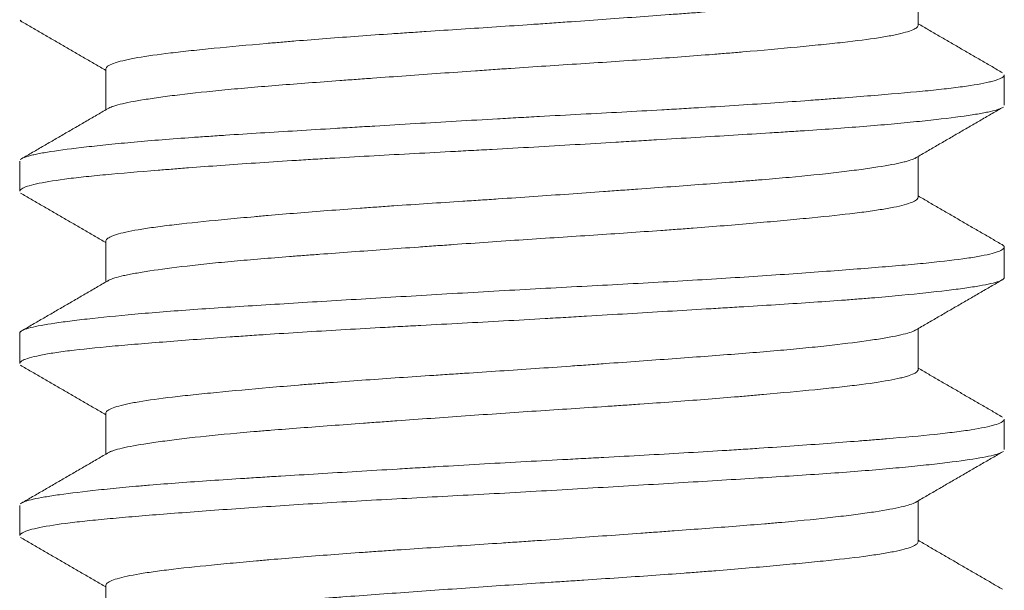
# Model space of a CAD drawing. Header units: millimetres. Extents: x 28 to 2257, y 19 to 785.
# Tile 40 of 55: x 1655.35 to 1659.35, y 361.7 to 364.02. Entities that reach past the tile are written whole.
import ezdxf

# ---------------------------------------------------------------- set-up
doc = ezdxf.new("R2010")
doc.units = ezdxf.units.MM
doc.layers.add('1', color=7, linetype='Continuous', true_color=0xffffff)

msp = doc.modelspace()

# ---------------------------------------------------------------- linework, layer by layer
at = {"layer": '1', "color": 155, "linetype": 'Continuous', "lineweight": 18}
for p, q in [((1659.0032, 363.996), (1659.0032, 364.1626)), ((1655.3547, 364.0167), (1655.3608, 364.0113)), ((1655.7032, 363.8189), (1655.7032, 363.6523)), ((1659.3532, 363.6712), (1659.3532, 363.7934)), ((1659.0032, 363.2956), (1659.0032, 363.4626)), ((1655.3532, 363.4436), (1655.3532, 363.3215)), ((1655.7032, 363.1193), (1655.7032, 362.9523)), ((1659.3532, 362.9712), (1659.3532, 363.0939)), ((1655.3532, 362.7435), (1655.3532, 362.621)), ((1659.0032, 362.5958), (1659.0032, 362.7626)), ((1655.7032, 362.419), (1655.7032, 362.2523)), ((1659.3532, 362.2715), (1659.3532, 362.3935)), ((1659.0032, 361.8958), (1659.0032, 362.0626)), ((1655.3532, 362.044), (1655.3532, 361.9214)), ((1655.7032, 361.7192), (1655.7032, 361.5523))]:
    msp.add_line(p, q, dxfattribs=at)
for points, knots in [([(1658.993, 364.1567), (1658.9921, 364.1561), (1658.9911, 364.1556), (1658.9778, 364.1487), (1658.9574, 364.1426), (1658.9149, 364.1332), (1658.8907, 364.1284), (1658.862, 364.1236), (1658.8418, 364.1203), (1658.8312, 364.1187), (1658.7759, 364.1104), (1658.7248, 364.1037), (1658.6382, 364.0937), (1658.5923, 364.0887), (1658.5426, 364.0837), (1658.5086, 364.0805), (1658.4912, 364.0788), (1658.4027, 364.0708), (1658.3271, 364.0647), (1658.2066, 364.0553), (1658.1446, 364.0506), (1658.0799, 364.0458), (1658.0361, 364.0426), (1658.0141, 364.0409), (1657.9031, 364.0328), (1657.8121, 364.0262), (1657.6724, 364.0162), (1657.6252, 364.0128), (1657.5537, 364.0077), (1657.5296, 364.006), (1657.4815, 364.0026), (1657.4574, 364.001), (1657.3374, 363.9927), (1657.242, 363.9864), (1657.0996, 363.977), (1657.0523, 363.9739), (1656.9816, 363.9693), (1656.958, 363.9677), (1656.9113, 363.9645), (1656.8881, 363.963), (1656.7735, 363.9551), (1656.6851, 363.9487), (1656.5574, 363.9389), (1656.5156, 363.9356), (1656.4543, 363.9305), (1656.4341, 363.9288), (1656.3944, 363.9255), (1656.375, 363.9238), (1656.2795, 363.9154), (1656.2087, 363.9088), (1656.111, 363.8992), (1656.0799, 363.8961), (1656.0205, 363.8897), (1655.9926, 363.8866), (1655.9147, 363.8772), (1655.8701, 363.871), (1655.8235, 363.8629), (1655.8147, 363.8613), (1655.7979, 363.858), (1655.79, 363.8563), (1655.7678, 363.8513), (1655.7551, 363.8479), (1655.7232, 363.8379), (1655.7101, 363.8311), (1655.7041, 363.8228), (1655.7034, 363.8212), (1655.7032, 363.8193), (1655.7032, 363.8191), (1655.7032, 363.8188)], [0, 0, 0, 0, 0.005064, 0.005064, 0.062615, 0.062615, 0.09139, 0.105778, 0.105778, 0.120166, 0.120166, 0.177716, 0.177716, 0.206492, 0.220879, 0.220879, 0.235267, 0.235267, 0.292818, 0.292818, 0.321593, 0.335981, 0.335981, 0.350368, 0.350368, 0.407919, 0.407919, 0.436694, 0.436694, 0.451082, 0.451082, 0.46547, 0.46547, 0.52302, 0.52302, 0.551796, 0.551796, 0.566183, 0.566183, 0.580571, 0.580571, 0.638122, 0.638122, 0.666897, 0.666897, 0.681285, 0.681285, 0.695672, 0.695672, 0.753223, 0.753223, 0.781998, 0.781998, 0.810773, 0.810773, 0.868324, 0.868324, 0.882712, 0.882712, 0.897099, 0.897099, 0.925875, 0.925875, 0.983425, 0.983425, 0.997813, 0.997813, 1, 1, 1, 1]), ([(1655.7125, 363.6577), (1655.7167, 363.6603), (1655.7224, 363.6629), (1655.7379, 363.6686), (1655.7484, 363.6716), (1655.7858, 363.6809), (1655.8186, 363.6872), (1655.8695, 363.6954), (1655.8802, 363.697), (1655.9025, 363.7003), (1655.9141, 363.702), (1655.9501, 363.7069), (1655.9758, 363.7103), (1656.0578, 363.7202), (1656.119, 363.7269), (1656.204, 363.735), (1656.2214, 363.7366), (1656.2569, 363.7398), (1656.2749, 363.7414), (1656.3299, 363.7461), (1656.3677, 363.7492), (1656.4845, 363.7585), (1656.5669, 363.7647), (1656.6759, 363.7727), (1656.698, 363.7744), (1656.7423, 363.7776), (1656.7646, 363.7792), (1656.8319, 363.7841), (1656.8772, 363.7874), (1657.0149, 363.7974), (1657.1087, 363.8041), (1657.2286, 363.8125), (1657.2526, 363.8142), (1657.3005, 363.8175), (1657.3244, 363.8191), (1657.396, 363.824), (1657.491, 363.8303), (1657.5854, 363.8365), (1657.6795, 363.8426), (1657.7264, 363.8457), (1657.8662, 363.8552), (1657.9559, 363.8614), (1658.0855, 363.8711), (1658.149, 363.876), (1658.2106, 363.881), (1658.2512, 363.8843), (1658.2714, 363.886), (1658.3703, 363.8944), (1658.4436, 363.9011), (1658.5452, 363.9108), (1658.5939, 363.9155), (1658.6393, 363.9202), (1658.6689, 363.9233), (1658.6833, 363.9249), (1658.753, 363.9327), (1658.8012, 363.9389), (1658.8627, 363.9484), (1658.8907, 363.9533), (1658.9145, 363.9582), (1658.9294, 363.9615), (1658.9364, 363.9632), (1658.9685, 363.9715), (1658.9859, 363.9783), (1658.9999, 363.9882), (1659.0025, 363.9915), (1659.0032, 363.9954), (1659.0032, 363.996), (1659.0032, 363.9966)], [0, 0, 0, 0, 0.023537, 0.023537, 0.052102, 0.052102, 0.109232, 0.109232, 0.123515, 0.123515, 0.137797, 0.137797, 0.166362, 0.166362, 0.223492, 0.223492, 0.237774, 0.237774, 0.252057, 0.252057, 0.280622, 0.280622, 0.337751, 0.337751, 0.352034, 0.352034, 0.366316, 0.366316, 0.394881, 0.394881, 0.452011, 0.452011, 0.466293, 0.466293, 0.480576, 0.480576, 0.509141, 0.537706, 0.537706, 0.566271, 0.566271, 0.6234, 0.6234, 0.651965, 0.666248, 0.666248, 0.68053, 0.68053, 0.73766, 0.73766, 0.766225, 0.780507, 0.780507, 0.79479, 0.79479, 0.85192, 0.85192, 0.880484, 0.894767, 0.894767, 0.909049, 0.909049, 0.966179, 0.966179, 0.994744, 0.994744, 1, 1, 1, 1]), ([(1655.3612, 363.4538), (1655.3671, 363.4573), (1655.3762, 363.4608), (1655.3938, 363.4658), (1655.3996, 363.4673), (1655.4126, 363.4703), (1655.4197, 363.4718), (1655.4427, 363.4764), (1655.4602, 363.4794), (1655.5194, 363.4886), (1655.5674, 363.4949), (1655.6382, 363.503), (1655.6529, 363.5047), (1655.6834, 363.5079), (1655.6993, 363.5096), (1655.7482, 363.5145), (1655.7826, 363.5178), (1655.8909, 363.5276), (1655.9699, 363.5339), (1656.0771, 363.5415), (1656.099, 363.543), (1656.1436, 363.546), (1656.1664, 363.5475), (1656.2358, 363.5521), (1656.2831, 363.5551), (1656.4283, 363.5641), (1656.5293, 363.5703), (1656.6608, 363.5782), (1656.6874, 363.5798), (1656.741, 363.583), (1656.7682, 363.5847), (1656.8501, 363.5896), (1656.905, 363.5929), (1657.0705, 363.6027), (1657.182, 363.6093), (1657.3229, 363.6173), (1657.3511, 363.6189), (1657.4078, 363.622), (1657.4362, 363.6236), (1657.5214, 363.6282), (1657.5776, 363.6312), (1657.7448, 363.6402), (1657.8542, 363.6461), (1657.9885, 363.6537), (1658.0152, 363.6552), (1658.0684, 363.6583), (1658.095, 363.6599), (1658.1737, 363.6646), (1658.2249, 363.6678), (1658.3747, 363.6774), (1658.4696, 363.6839), (1658.582, 363.6921), (1658.6042, 363.6937), (1658.6479, 363.697), (1658.6695, 363.6986), (1658.7328, 363.7035), (1658.7732, 363.7067), (1658.8887, 363.7159), (1658.9584, 363.7219), (1659.0362, 363.7294), (1659.0513, 363.7309), (1659.0806, 363.7339), (1659.0948, 363.7355), (1659.1356, 363.7401), (1659.1606, 363.7432), (1659.2287, 363.7525), (1659.2652, 363.7589), (1659.2996, 363.7671), (1659.3059, 363.7687), (1659.3174, 363.7721), (1659.3226, 363.7737), (1659.3363, 363.7787), (1659.343, 363.782), (1659.3513, 363.7883), (1659.3533, 363.7912), (1659.3532, 363.7941)], [0, 0, 0, 0, 0.032358, 0.032358, 0.04621, 0.04621, 0.060062, 0.060062, 0.087766, 0.087766, 0.143174, 0.143174, 0.157026, 0.157026, 0.170878, 0.170878, 0.198582, 0.198582, 0.253989, 0.253989, 0.267841, 0.267841, 0.281693, 0.281693, 0.309397, 0.309397, 0.364805, 0.364805, 0.378657, 0.378657, 0.392509, 0.392509, 0.420213, 0.420213, 0.475621, 0.475621, 0.489473, 0.489473, 0.503324, 0.503324, 0.531028, 0.531028, 0.586436, 0.586436, 0.600288, 0.600288, 0.61414, 0.61414, 0.641844, 0.641844, 0.697252, 0.697252, 0.711104, 0.711104, 0.724956, 0.724956, 0.75266, 0.75266, 0.808067, 0.808067, 0.821919, 0.821919, 0.835771, 0.835771, 0.863475, 0.863475, 0.918883, 0.918883, 0.932735, 0.932735, 0.946587, 0.946587, 0.974291, 0.974291, 1, 1, 1, 1]), ([(1659.3449, 363.661), (1659.34, 363.658), (1659.3327, 363.6551), (1659.3136, 363.6492), (1659.3016, 363.6463), (1659.2799, 363.6417), (1659.272, 363.6402), (1659.2552, 363.6371), (1659.2463, 363.6356), (1659.1988, 363.6279), (1659.1523, 363.6217), (1659.0697, 363.612), (1659.04, 363.6087), (1658.9923, 363.6038), (1658.9757, 363.6021), (1658.9419, 363.5988), (1658.9246, 363.5972), (1658.8357, 363.589), (1658.7579, 363.5827), (1658.6312, 363.5735), (1658.5873, 363.5705), (1658.5188, 363.566), (1658.4955, 363.5645), (1658.4485, 363.5614), (1658.4247, 363.5599), (1658.3045, 363.5524), (1658.2042, 363.5463), (1658.0477, 363.5368), (1657.9945, 363.5336), (1657.9131, 363.5287), (1657.8857, 363.5271), (1657.8308, 363.5238), (1657.8033, 363.5222), (1657.6654, 363.5139), (1657.5541, 363.5073), (1657.3855, 363.4977), (1657.3291, 363.4945), (1657.244, 363.4899), (1657.2156, 363.4883), (1657.159, 363.4853), (1657.1309, 363.4838), (1656.9909, 363.4763), (1656.8811, 363.4704), (1656.7196, 363.4613), (1656.6663, 363.4583), (1656.5872, 363.4536), (1656.5609, 363.452), (1656.5092, 363.4488), (1656.4836, 363.4472), (1656.3575, 363.4393), (1656.2617, 363.4328), (1656.1256, 363.423), (1656.0815, 363.4197), (1656.0173, 363.4148), (1655.9962, 363.4132), (1655.9551, 363.4099), (1655.935, 363.4084), (1655.837, 363.4006), (1655.766, 363.3946), (1655.6707, 363.3856), (1655.6408, 363.3826), (1655.5989, 363.378), (1655.5854, 363.3765), (1655.5595, 363.3734), (1655.5472, 363.3718), (1655.4884, 363.3641), (1655.4503, 363.3577), (1655.4067, 363.3479), (1655.3944, 363.3446), (1655.3794, 363.3396), (1655.375, 363.338), (1655.3674, 363.3347), (1655.3642, 363.333), (1655.3562, 363.3279), (1655.3533, 363.3245), (1655.3532, 363.3212)], [0, 0, 0, 0, 0.027087, 0.027087, 0.05484, 0.05484, 0.068717, 0.068717, 0.082593, 0.082593, 0.138099, 0.138099, 0.165853, 0.165853, 0.179729, 0.179729, 0.193606, 0.193606, 0.249112, 0.249112, 0.276865, 0.276865, 0.290742, 0.290742, 0.304618, 0.304618, 0.360124, 0.360124, 0.387877, 0.387877, 0.401754, 0.401754, 0.415631, 0.415631, 0.471137, 0.471137, 0.49889, 0.49889, 0.512766, 0.512766, 0.526643, 0.526643, 0.582149, 0.582149, 0.609902, 0.609902, 0.623779, 0.623779, 0.637655, 0.637655, 0.693162, 0.693162, 0.720915, 0.720915, 0.734791, 0.734791, 0.748668, 0.748668, 0.804174, 0.804174, 0.831927, 0.831927, 0.845804, 0.845804, 0.85968, 0.85968, 0.915187, 0.915187, 0.94294, 0.94294, 0.956816, 0.956816, 0.970693, 0.970693, 1, 1, 1, 1]), ([(1658.9938, 363.4571), (1658.9929, 363.4566), (1658.9919, 363.456), (1658.9851, 363.4524), (1658.9732, 363.4477), (1658.9567, 363.443), (1658.9445, 363.4399), (1658.938, 363.4383), (1658.9027, 363.4304), (1658.8669, 363.424), (1658.8018, 363.4142), (1658.7783, 363.4109), (1658.74, 363.4059), (1658.7268, 363.4042), (1658.6994, 363.4008), (1658.6853, 363.3991), (1658.6129, 363.3907), (1658.549, 363.3841), (1658.4442, 363.3745), (1658.4077, 363.3714), (1658.3507, 363.3667), (1658.3313, 363.3651), (1658.292, 363.362), (1658.2721, 363.3604), (1658.1714, 363.3526), (1658.0871, 363.3463), (1657.955, 363.3366), (1657.91, 363.3333), (1657.8412, 363.3283), (1657.818, 363.3267), (1657.7715, 363.3233), (1657.7482, 363.3216), (1657.6314, 363.3132), (1657.5369, 363.3065), (1657.3935, 363.2965), (1657.3454, 363.2933), (1657.2729, 363.2884), (1657.2487, 363.2868), (1657.2007, 363.2837), (1657.1768, 363.2821), (1657.0579, 363.2743), (1656.9644, 363.2682), (1656.8498, 363.2603), (1656.827, 363.2588), (1656.7816, 363.2556), (1656.759, 363.254), (1656.6917, 363.2491), (1656.6479, 363.2458), (1656.5199, 363.236), (1656.4389, 363.2294), (1656.343, 363.221), (1656.3241, 363.2193), (1656.2869, 363.2159), (1656.2685, 363.2143), (1656.2146, 363.2093), (1656.1803, 363.206), (1656.0823, 363.1964), (1656.0234, 363.1903), (1655.9578, 363.1824), (1655.9451, 363.1809), (1655.9205, 363.1777), (1655.9087, 363.1761), (1655.8746, 363.1713), (1655.8539, 363.1681), (1655.7977, 363.1585), (1655.768, 363.1519), (1655.7407, 363.1435), (1655.7358, 363.1418), (1655.7269, 363.1384), (1655.723, 363.1367), (1655.7128, 363.1316), (1655.7082, 363.1282), (1655.7041, 363.123), (1655.7033, 363.1211), (1655.7032, 363.1193)], [0, 0, 0, 0, 0.005064, 0.005064, 0.03384, 0.048227, 0.048227, 0.062615, 0.062615, 0.120166, 0.120166, 0.148941, 0.148941, 0.163329, 0.163329, 0.177716, 0.177716, 0.235267, 0.235267, 0.264042, 0.264042, 0.27843, 0.27843, 0.292818, 0.292818, 0.350368, 0.350368, 0.379144, 0.379144, 0.393531, 0.393531, 0.407919, 0.407919, 0.46547, 0.46547, 0.494245, 0.494245, 0.508633, 0.508633, 0.52302, 0.52302, 0.580571, 0.580571, 0.594959, 0.594959, 0.609346, 0.609346, 0.638122, 0.638122, 0.695672, 0.695672, 0.71006, 0.71006, 0.724448, 0.724448, 0.753223, 0.753223, 0.810773, 0.810773, 0.825161, 0.825161, 0.839549, 0.839549, 0.868324, 0.868324, 0.925875, 0.925875, 0.940262, 0.940262, 0.95465, 0.95465, 0.983425, 0.983425, 1, 1, 1, 1]), ([(1655.7123, 362.9576), (1655.7133, 362.9582), (1655.7144, 362.9589), (1655.7273, 362.9657), (1655.7471, 362.9718), (1655.7821, 362.9797), (1655.7896, 362.9813), (1655.8057, 362.9844), (1655.8142, 362.986), (1655.8411, 362.9908), (1655.8608, 362.9941), (1655.9255, 363.0038), (1655.9757, 363.0105), (1656.0478, 363.0189), (1656.0627, 363.0206), (1656.0932, 363.0239), (1656.1088, 363.0256), (1656.1567, 363.0305), (1656.19, 363.0338), (1656.294, 363.0433), (1656.3688, 363.0494), (1656.4694, 363.0572), (1656.4899, 363.0588), (1656.5312, 363.062), (1656.552, 363.0635), (1656.6152, 363.0683), (1656.6581, 363.0714), (1656.7891, 363.0811), (1656.8795, 363.0876), (1656.9967, 363.096), (1657.0202, 363.0977), (1657.0673, 363.1011), (1657.0909, 363.1028), (1657.1617, 363.1078), (1657.209, 363.1112), (1657.3039, 363.1177), (1657.3515, 363.121), (1657.4468, 363.1274), (1657.4947, 363.1305), (1657.6383, 363.1399), (1657.7318, 363.146), (1657.8685, 363.1554), (1657.936, 363.1601), (1658.0022, 363.1649), (1658.046, 363.1681), (1658.0678, 363.1698), (1658.1755, 363.178), (1658.2567, 363.1846), (1658.3714, 363.1946), (1658.427, 363.1996), (1658.4798, 363.2045), (1658.5144, 363.2078), (1658.5315, 363.2095), (1658.6143, 363.2175), (1658.6737, 363.2236), (1658.7528, 363.2329), (1658.7898, 363.2376), (1658.823, 363.2424), (1658.8443, 363.2456), (1658.8544, 363.2472), (1658.9026, 363.2552), (1658.9331, 363.2618), (1658.9671, 363.2718), (1658.9811, 363.2768), (1658.9906, 363.2819), (1658.9959, 363.2852), (1658.998, 363.2869), (1659.0021, 363.2912), (1659.0033, 363.2939), (1659.0032, 363.2964)], [0, 0, 0, 0, 0.005941, 0.005941, 0.063071, 0.063071, 0.077354, 0.077354, 0.091636, 0.091636, 0.120201, 0.120201, 0.177331, 0.177331, 0.191613, 0.191613, 0.205896, 0.205896, 0.234461, 0.234461, 0.29159, 0.29159, 0.305873, 0.305873, 0.320155, 0.320155, 0.34872, 0.34872, 0.40585, 0.40585, 0.420133, 0.420133, 0.434415, 0.434415, 0.46298, 0.46298, 0.491545, 0.491545, 0.52011, 0.52011, 0.577239, 0.577239, 0.605804, 0.620087, 0.620087, 0.634369, 0.634369, 0.691499, 0.691499, 0.720064, 0.734346, 0.734346, 0.748629, 0.748629, 0.805759, 0.805759, 0.834324, 0.848606, 0.848606, 0.862888, 0.862888, 0.920018, 0.920018, 0.948583, 0.962866, 0.962866, 0.977148, 0.977148, 1, 1, 1, 1]), ([(1655.3532, 362.7441), (1655.3532, 362.7456), (1655.3538, 362.7472), (1655.3574, 362.7518), (1655.3622, 362.7548), (1655.3767, 362.7609), (1655.3862, 362.7639), (1655.4219, 362.7728), (1655.4547, 362.7788), (1655.5175, 362.7881), (1655.5407, 362.7913), (1655.5919, 362.7977), (1655.6194, 362.801), (1655.7079, 362.8107), (1655.7744, 362.8173), (1655.8858, 362.827), (1655.9248, 362.8302), (1656.0068, 362.8365), (1656.0492, 362.8395), (1656.1804, 362.8486), (1656.2732, 362.8545), (1656.4205, 362.8636), (1656.4709, 362.8667), (1656.5745, 362.873), (1656.6269, 362.8761), (1656.786, 362.8857), (1656.8945, 362.8923), (1657.0609, 362.9021), (1657.117, 362.9055), (1657.2303, 362.9121), (1657.2868, 362.9153), (1657.4558, 362.9248), (1657.5677, 362.9307), (1657.7345, 362.9397), (1657.7899, 362.9426), (1657.9003, 362.9487), (1657.9544, 362.9517), (1658.1141, 362.9609), (1658.2167, 362.9672), (1658.3648, 362.9768), (1658.4133, 362.9801), (1658.5081, 362.9867), (1658.5538, 362.99), (1658.686, 362.9998), (1658.7676, 363.0061), (1658.8804, 363.0153), (1658.9164, 363.0184), (1658.9849, 363.0244), (1659.017, 363.0274), (1659.1068, 363.0365), (1659.1583, 363.0426), (1659.2121, 363.0504), (1659.2224, 363.052), (1659.2418, 363.0552), (1659.2509, 363.0568), (1659.2767, 363.0617), (1659.2915, 363.065), (1659.3288, 363.0748), (1659.3442, 363.0815), (1659.3518, 363.0895), (1659.3527, 363.0911), (1659.3534, 363.0943), (1659.3531, 363.0959), (1659.3505, 363.1005), (1659.3465, 363.1034), (1659.3404, 363.1063)], [0, 0, 0, 0, 0.012895, 0.012895, 0.038894, 0.038894, 0.064892, 0.064892, 0.116889, 0.116889, 0.142887, 0.142887, 0.168885, 0.168885, 0.220882, 0.220882, 0.24688, 0.24688, 0.272879, 0.272879, 0.324875, 0.324875, 0.350874, 0.350874, 0.376872, 0.376872, 0.428869, 0.428869, 0.454867, 0.454867, 0.480865, 0.480865, 0.532862, 0.532862, 0.55886, 0.55886, 0.584859, 0.584859, 0.636855, 0.636855, 0.662854, 0.662854, 0.688852, 0.688852, 0.740849, 0.740849, 0.766847, 0.766847, 0.792845, 0.792845, 0.844842, 0.844842, 0.857841, 0.857841, 0.87084, 0.87084, 0.896839, 0.896839, 0.948835, 0.948835, 0.961834, 0.961834, 0.974834, 0.974834, 1, 1, 1, 1]), ([(1659.3532, 362.9708), (1659.3532, 362.9684), (1659.3518, 362.9661), (1659.3471, 362.9622), (1659.3446, 362.9607), (1659.3386, 362.9577), (1659.3349, 362.9562), (1659.3138, 362.9487), (1659.2877, 362.9428), (1659.2348, 362.9337), (1659.2149, 362.9306), (1659.1814, 362.9258), (1659.1697, 362.9242), (1659.1453, 362.9211), (1659.1325, 362.9195), (1659.0664, 362.9114), (1659.0055, 362.9049), (1658.9024, 362.8951), (1658.8661, 362.8918), (1658.8085, 362.887), (1658.7888, 362.8854), (1658.7488, 362.8822), (1658.7284, 362.8806), (1658.6247, 362.8729), (1658.536, 362.867), (1658.3943, 362.858), (1658.3457, 362.855), (1658.2705, 362.8504), (1658.2451, 362.8488), (1658.194, 362.8457), (1658.1683, 362.8441), (1658.0388, 362.8363), (1657.9323, 362.8299), (1657.7682, 362.8201), (1657.7127, 362.8167), (1657.6285, 362.8118), (1657.6003, 362.8101), (1657.5439, 362.8068), (1657.5158, 362.8052), (1657.3752, 362.797), (1657.263, 362.7909), (1657.095, 362.7818), (1657.039, 362.7789), (1656.9552, 362.7743), (1656.9274, 362.7728), (1656.8722, 362.7698), (1656.8448, 362.7683), (1656.709, 362.7608), (1656.6038, 362.7547), (1656.451, 362.7452), (1656.4009, 362.742), (1656.3271, 362.7371), (1656.3028, 362.7355), (1656.255, 362.7322), (1656.2315, 362.7305), (1656.116, 362.7223), (1656.0297, 362.7158), (1655.9094, 362.7063), (1655.8708, 362.7033), (1655.8154, 362.6987), (1655.7973, 362.6971), (1655.7624, 362.6941), (1655.7454, 362.6926), (1655.6632, 362.6851), (1655.6056, 362.6791), (1655.5314, 362.6699), (1655.5088, 362.6667), (1655.478, 362.6619), (1655.4683, 362.6603), (1655.4501, 362.6571), (1655.4416, 362.6555), (1655.402, 362.6474), (1655.3797, 362.6408), (1655.3601, 362.6309), (1655.3559, 362.6276), (1655.3535, 362.6232), (1655.3532, 362.6221), (1655.3532, 362.621)], [0, 0, 0, 0, 0.020474, 0.020474, 0.033944, 0.033944, 0.047414, 0.047414, 0.101293, 0.101293, 0.128233, 0.128233, 0.141703, 0.141703, 0.155172, 0.155172, 0.209052, 0.209052, 0.235991, 0.235991, 0.249461, 0.249461, 0.262931, 0.262931, 0.31681, 0.31681, 0.34375, 0.34375, 0.35722, 0.35722, 0.37069, 0.37069, 0.424569, 0.424569, 0.451509, 0.451509, 0.464978, 0.464978, 0.478448, 0.478448, 0.532328, 0.532328, 0.559267, 0.559267, 0.572737, 0.572737, 0.586207, 0.586207, 0.640086, 0.640086, 0.667026, 0.667026, 0.680496, 0.680496, 0.693966, 0.693966, 0.747845, 0.747845, 0.774784, 0.774784, 0.788254, 0.788254, 0.801724, 0.801724, 0.855603, 0.855603, 0.882543, 0.882543, 0.896013, 0.896013, 0.909483, 0.909483, 0.963362, 0.963362, 0.990302, 0.990302, 1, 1, 1, 1]), ([(1658.9944, 362.7575), (1658.9936, 362.757), (1658.9926, 362.7564), (1658.9803, 362.7496), (1658.9607, 362.7435), (1658.9194, 362.7341), (1658.9036, 362.7309), (1658.8767, 362.7261), (1658.8672, 362.7245), (1658.8474, 362.7212), (1658.837, 362.7196), (1658.783, 362.7114), (1658.7327, 362.7047), (1658.6469, 362.6947), (1658.6165, 362.6913), (1658.5682, 362.6863), (1658.5517, 362.6846), (1658.5181, 362.6814), (1658.5009, 362.6797), (1658.4136, 362.6717), (1658.3386, 362.6656), (1658.2185, 362.6562), (1658.1771, 362.6531), (1658.0918, 362.6467), (1658.0485, 362.6435), (1657.9165, 362.6338), (1657.8258, 362.6272), (1657.7092, 362.6188), (1657.6857, 362.6171), (1657.6384, 362.6137), (1657.6145, 362.612), (1657.5428, 362.6069), (1657.495, 362.6036), (1657.3517, 362.5936), (1657.2562, 362.5873), (1657.137, 362.5795), (1657.1132, 362.5779), (1657.0655, 362.5748), (1657.0417, 362.5732), (1656.9708, 362.5685), (1656.9243, 362.5654), (1656.7869, 362.556), (1656.6981, 362.5497), (1656.5908, 362.5415), (1656.5695, 362.5398), (1656.5273, 362.5365), (1656.5064, 362.5348), (1656.4449, 362.5298), (1656.4053, 362.5264), (1656.2904, 362.5164), (1656.219, 362.5097), (1656.1199, 362.5001), (1656.0882, 362.4969), (1656.0285, 362.4906), (1656.0005, 362.4875), (1655.9218, 362.4782), (1655.8764, 362.4719), (1655.8286, 362.4638), (1655.8195, 362.4622), (1655.8024, 362.4589), (1655.7943, 362.4572), (1655.7716, 362.4522), (1655.7586, 362.4489), (1655.7256, 362.4389), (1655.7116, 362.4321), (1655.7046, 362.4238), (1655.7037, 362.4221), (1655.7033, 362.42), (1655.7032, 362.4195), (1655.7032, 362.4191)], [0, 0, 0, 0, 0.005055, 0.005055, 0.0625, 0.0625, 0.091222, 0.091222, 0.105584, 0.105584, 0.119945, 0.119945, 0.17739, 0.17739, 0.206112, 0.206112, 0.220473, 0.220473, 0.234835, 0.234835, 0.292279, 0.292279, 0.321002, 0.321002, 0.349724, 0.349724, 0.407169, 0.407169, 0.42153, 0.42153, 0.435892, 0.435892, 0.464614, 0.464614, 0.522059, 0.522059, 0.53642, 0.53642, 0.550781, 0.550781, 0.579504, 0.579504, 0.636949, 0.636949, 0.65131, 0.65131, 0.665671, 0.665671, 0.694393, 0.694393, 0.751838, 0.751838, 0.780561, 0.780561, 0.809283, 0.809283, 0.866728, 0.866728, 0.881089, 0.881089, 0.89545, 0.89545, 0.924173, 0.924173, 0.981618, 0.981618, 0.995979, 0.995979, 1, 1, 1, 1]), ([(1655.7128, 362.2579), (1655.7156, 362.2596), (1655.7189, 362.2612), (1655.7264, 362.2644), (1655.7306, 362.266), (1655.7401, 362.2691), (1655.7453, 362.2706), (1655.7625, 362.2753), (1655.7759, 362.2784), (1655.8219, 362.2878), (1655.8602, 362.2942), (1655.9179, 362.3025), (1655.93, 362.3042), (1655.9549, 362.3075), (1655.9678, 362.3092), (1656.0076, 362.3142), (1656.0357, 362.3175), (1656.1249, 362.3275), (1656.1906, 362.334), (1656.2808, 362.3419), (1656.2993, 362.3435), (1656.3367, 362.3467), (1656.3557, 362.3482), (1656.4134, 362.3529), (1656.4529, 362.356), (1656.5746, 362.3653), (1656.6599, 362.3716), (1656.772, 362.3798), (1656.7946, 362.3814), (1656.8399, 362.3847), (1656.8627, 362.3864), (1656.9314, 362.3913), (1656.9775, 362.3947), (1657.1172, 362.4047), (1657.212, 362.4114), (1657.4047, 362.4246), (1657.4999, 362.4309), (1657.641, 362.4401), (1657.7111, 362.4447), (1657.7806, 362.4494), (1657.8267, 362.4525), (1657.8498, 362.4541), (1657.964, 362.462), (1658.0515, 362.4684), (1658.177, 362.4782), (1658.2384, 362.4832), (1658.2976, 362.4882), (1658.3366, 362.4916), (1658.3559, 362.4933), (1658.4502, 362.5017), (1658.5196, 362.5082), (1658.6147, 362.5176), (1658.66, 362.5223), (1658.7019, 362.527), (1658.729, 362.5301), (1658.7422, 362.5317), (1658.8055, 362.5395), (1658.8485, 362.5458), (1658.9017, 362.5555), (1658.9255, 362.5604), (1658.945, 362.5654), (1658.957, 362.5688), (1658.9625, 362.5704), (1658.9873, 362.5789), (1658.9988, 362.5856), (1659.003, 362.5937), (1659.0033, 362.5952), (1659.0032, 362.5968)], [0, 0, 0, 0, 0.015082, 0.015082, 0.029365, 0.029365, 0.043647, 0.043647, 0.072212, 0.072212, 0.129342, 0.129342, 0.143624, 0.143624, 0.157907, 0.157907, 0.186472, 0.186472, 0.243601, 0.243601, 0.257884, 0.257884, 0.272166, 0.272166, 0.300731, 0.300731, 0.357861, 0.357861, 0.372144, 0.372144, 0.386426, 0.386426, 0.414991, 0.414991, 0.472121, 0.472121, 0.52925, 0.52925, 0.557815, 0.572098, 0.572098, 0.58638, 0.58638, 0.64351, 0.64351, 0.672075, 0.686357, 0.686357, 0.70064, 0.70064, 0.75777, 0.75777, 0.786335, 0.800617, 0.800617, 0.814899, 0.814899, 0.872029, 0.872029, 0.900594, 0.914877, 0.914877, 0.929159, 0.929159, 0.986289, 0.986289, 1, 1, 1, 1]), ([(1655.3605, 362.0534), (1655.3691, 362.0588), (1655.385, 362.064), (1655.4215, 362.0723), (1655.437, 362.0753), (1655.4638, 362.0799), (1655.4734, 362.0815), (1655.4935, 362.0846), (1655.504, 362.0861), (1655.5596, 362.094), (1655.6124, 362.1003), (1655.704, 362.1101), (1655.7367, 362.1134), (1655.7889, 362.1184), (1655.8068, 362.12), (1655.8433, 362.1233), (1655.862, 362.1249), (1655.9573, 362.1329), (1656.04, 362.139), (1656.1736, 362.148), (1656.2197, 362.151), (1656.2913, 362.1556), (1656.3156, 362.1571), (1656.3644, 362.1601), (1656.389, 362.1617), (1656.5135, 362.1693), (1656.6167, 362.1755), (1656.7769, 362.1852), (1656.8313, 362.1884), (1656.9142, 362.1934), (1656.942, 362.1951), (1656.9976, 362.1984), (1657.0254, 362.2), (1657.1647, 362.2083), (1657.2767, 362.2148), (1657.4455, 362.2241), (1657.5019, 362.2272), (1657.5868, 362.2317), (1657.615, 362.2333), (1657.6711, 362.2363), (1657.6989, 362.2377), (1657.8374, 362.2452), (1657.9455, 362.2512), (1658.1038, 362.2604), (1658.1559, 362.2635), (1658.233, 362.2683), (1658.2585, 362.2699), (1658.3086, 362.2731), (1658.3333, 362.2748), (1658.4551, 362.2829), (1658.5471, 362.2894), (1658.6768, 362.2992), (1658.7187, 362.3024), (1658.7793, 362.3072), (1658.7991, 362.3087), (1658.8377, 362.3118), (1658.8565, 362.3134), (1658.9479, 362.321), (1659.0133, 362.3269), (1659.0998, 362.336), (1659.1267, 362.339), (1659.164, 362.3437), (1659.1759, 362.3453), (1659.1985, 362.3484), (1659.2092, 362.35), (1659.2599, 362.3579), (1659.2913, 362.3644), (1659.3247, 362.3743), (1659.3336, 362.3776), (1659.3433, 362.3825), (1659.346, 362.3842), (1659.35, 362.3875), (1659.3515, 362.3891), (1659.353, 362.3919), (1659.3532, 362.3931), (1659.3532, 362.3943)], [0, 0, 0, 0, 0.049115, 0.049115, 0.07677, 0.07677, 0.090597, 0.090597, 0.104425, 0.104425, 0.159735, 0.159735, 0.187389, 0.187389, 0.201217, 0.201217, 0.215044, 0.215044, 0.270354, 0.270354, 0.298009, 0.298009, 0.311836, 0.311836, 0.325664, 0.325664, 0.380973, 0.380973, 0.408628, 0.408628, 0.422456, 0.422456, 0.436283, 0.436283, 0.491593, 0.491593, 0.519248, 0.519248, 0.533075, 0.533075, 0.546903, 0.546903, 0.602212, 0.602212, 0.629867, 0.629867, 0.643695, 0.643695, 0.657522, 0.657522, 0.712832, 0.712832, 0.740487, 0.740487, 0.754314, 0.754314, 0.768142, 0.768142, 0.823451, 0.823451, 0.851106, 0.851106, 0.864934, 0.864934, 0.878761, 0.878761, 0.934071, 0.934071, 0.961726, 0.961726, 0.975553, 0.975553, 0.989381, 0.989381, 1, 1, 1, 1]), ([(1659.3452, 362.2611), (1659.343, 362.2598), (1659.3404, 362.2585), (1659.3303, 362.2542), (1659.3208, 362.2513), (1659.297, 362.2452), (1659.2828, 362.2422), (1659.2336, 362.2331), (1659.1919, 362.227), (1659.1163, 362.2174), (1659.0889, 362.2142), (1659.0295, 362.2076), (1658.9979, 362.2043), (1658.8978, 362.1945), (1658.8239, 362.188), (1658.7024, 362.1786), (1658.6601, 362.1756), (1658.5718, 362.1695), (1658.5264, 362.1665), (1658.3868, 362.1575), (1658.289, 362.1515), (1658.1354, 362.1421), (1658.0831, 362.139), (1657.9759, 362.1325), (1657.9219, 362.1293), (1657.7586, 362.1195), (1657.6481, 362.1129), (1657.4799, 362.1031), (1657.4234, 362.0998), (1657.3095, 362.0934), (1657.253, 362.0904), (1657.0845, 362.0813), (1656.9737, 362.0754), (1656.8098, 362.0664), (1656.7556, 362.0634), (1656.6479, 362.0572), (1656.5953, 362.0541), (1656.4408, 362.0447), (1656.3423, 362.0382), (1656.2015, 362.0284), (1656.1557, 362.0251), (1656.0664, 362.0185), (1656.0236, 362.0153), (1655.9006, 362.0057), (1655.8256, 361.9997), (1655.7237, 361.9907), (1655.6915, 361.9877), (1655.6308, 361.9816), (1655.6027, 361.9785), (1655.5251, 361.9693), (1655.4821, 361.9631), (1655.4307, 361.9534), (1655.4158, 361.9501), (1655.3905, 361.9435), (1655.3803, 361.9402), (1655.36, 361.9316), (1655.3536, 361.9264), (1655.3532, 361.9214)], [0, 0, 0, 0, 0.011989, 0.011989, 0.039742, 0.039742, 0.067496, 0.067496, 0.123002, 0.123002, 0.150755, 0.150755, 0.178508, 0.178508, 0.234014, 0.234014, 0.261767, 0.261767, 0.28952, 0.28952, 0.345027, 0.345027, 0.37278, 0.37278, 0.400533, 0.400533, 0.456039, 0.456039, 0.483792, 0.483792, 0.511545, 0.511545, 0.567052, 0.567052, 0.594805, 0.594805, 0.622558, 0.622558, 0.678064, 0.678064, 0.705817, 0.705817, 0.73357, 0.73357, 0.789076, 0.789076, 0.816829, 0.816829, 0.844583, 0.844583, 0.900089, 0.900089, 0.927842, 0.927842, 0.955595, 0.955595, 1, 1, 1, 1]), ([(1658.9933, 362.0568), (1658.993, 362.0567), (1658.9928, 362.0565), (1658.9871, 362.0533), (1658.9796, 362.0502), (1658.9602, 362.0439), (1658.9485, 362.0408), (1658.9076, 362.0314), (1658.8726, 362.025), (1658.8191, 362.0168), (1658.8079, 362.0152), (1658.7845, 362.0119), (1658.7723, 362.0102), (1658.7344, 362.0051), (1658.7075, 362.0018), (1658.6221, 361.9917), (1658.5588, 361.9851), (1658.4718, 361.9771), (1658.454, 361.9755), (1658.4176, 361.9723), (1658.399, 361.9707), (1658.3423, 361.966), (1658.3034, 361.9628), (1658.1837, 361.9535), (1658.0998, 361.9472), (1657.9897, 361.9392), (1657.9674, 361.9375), (1657.9223, 361.9342), (1657.8995, 361.9326), (1657.8309, 361.9276), (1657.7848, 361.9243), (1657.6454, 361.9142), (1657.551, 361.9075), (1657.431, 361.8991), (1657.4069, 361.8975), (1657.3585, 361.8942), (1657.3343, 361.8925), (1657.2621, 361.8877), (1657.2144, 361.8846), (1657.0719, 361.8752), (1656.9782, 361.8691), (1656.8627, 361.8612), (1656.8397, 361.8596), (1656.7939, 361.8564), (1656.7713, 361.8548), (1656.7042, 361.85), (1656.6605, 361.8468), (1656.5322, 361.837), (1656.4506, 361.8303), (1656.3536, 361.8219), (1656.3345, 361.8202), (1656.2969, 361.8168), (1656.2785, 361.8152), (1656.2246, 361.8102), (1656.1902, 361.8069), (1656.0915, 361.7973), (1656.0318, 361.7912), (1655.965, 361.7833), (1655.952, 361.7817), (1655.9271, 361.7786), (1655.9152, 361.777), (1655.8808, 361.7722), (1655.8598, 361.7691), (1655.8026, 361.7594), (1655.772, 361.7528), (1655.7379, 361.7427), (1655.7287, 361.7393), (1655.7144, 361.7326), (1655.7094, 361.7292), (1655.7043, 361.7236), (1655.7032, 361.7212), (1655.7032, 361.719)], [0, 0, 0, 0, 0.001381, 0.001381, 0.030157, 0.030157, 0.058932, 0.058932, 0.116483, 0.116483, 0.13087, 0.13087, 0.145258, 0.145258, 0.174033, 0.174033, 0.231584, 0.231584, 0.245971, 0.245971, 0.260359, 0.260359, 0.289134, 0.289134, 0.346685, 0.346685, 0.361073, 0.361073, 0.37546, 0.37546, 0.404236, 0.404236, 0.461786, 0.461786, 0.476174, 0.476174, 0.490562, 0.490562, 0.519337, 0.519337, 0.576888, 0.576888, 0.591275, 0.591275, 0.605663, 0.605663, 0.634438, 0.634438, 0.691989, 0.691989, 0.706377, 0.706377, 0.720764, 0.720764, 0.74954, 0.74954, 0.80709, 0.80709, 0.821478, 0.821478, 0.835866, 0.835866, 0.864641, 0.864641, 0.922192, 0.922192, 0.950967, 0.950967, 0.979742, 0.979742, 1, 1, 1, 1]), ([(1655.7117, 361.5572), (1655.7164, 361.5602), (1655.7231, 361.5632), (1655.7492, 361.5724), (1655.7748, 361.5786), (1655.817, 361.5866), (1655.826, 361.5882), (1655.8448, 361.5914), (1655.8547, 361.593), (1655.8857, 361.5979), (1655.9081, 361.6012), (1655.9806, 361.6111), (1656.0359, 361.6178), (1656.1139, 361.6261), (1656.13, 361.6278), (1656.1627, 361.6311), (1656.1794, 361.6327), (1656.2305, 361.6375), (1656.2659, 361.6407), (1656.3759, 361.65), (1656.4543, 361.6562), (1656.559, 361.6641), (1656.5802, 361.6657), (1656.6229, 361.6688), (1656.6444, 361.6704), (1656.7095, 361.6752), (1656.7536, 361.6784), (1656.8878, 361.6882), (1656.9801, 361.6949), (1657.1701, 361.7084), (1657.2652, 361.7151), (1657.4077, 361.7248), (1657.479, 361.7295), (1657.5504, 361.7342), (1657.5979, 361.7373), (1657.6217, 361.7388), (1657.7402, 361.7466), (1657.8322, 361.7528), (1657.966, 361.7623), (1658.032, 361.7671), (1658.0963, 361.772), (1658.1389, 361.7753), (1658.16, 361.7769), (1658.264, 361.7852), (1658.3419, 361.7919), (1658.4511, 361.8018), (1658.5037, 361.8068), (1658.5535, 361.8116), (1658.586, 361.8148), (1658.6019, 361.8164), (1658.679, 361.8243), (1658.7336, 361.8304), (1658.8051, 361.8397), (1658.8382, 361.8445), (1658.8673, 361.8493), (1658.8858, 361.8526), (1658.8946, 361.8542), (1658.9357, 361.8624), (1658.9605, 361.869), (1658.9857, 361.8791), (1658.9921, 361.8824), (1658.9986, 361.8875), (1659.0002, 361.8891), (1659.0025, 361.8925), (1659.0031, 361.8941), (1659.0032, 361.8958), (1659.0032, 361.8959), (1659.0032, 361.896)], [0, 0, 0, 0, 0.027879, 0.027879, 0.085009, 0.085009, 0.099292, 0.099292, 0.113574, 0.113574, 0.142139, 0.142139, 0.199269, 0.199269, 0.213551, 0.213551, 0.227834, 0.227834, 0.256399, 0.256399, 0.313528, 0.313528, 0.327811, 0.327811, 0.342093, 0.342093, 0.370658, 0.370658, 0.427788, 0.427788, 0.484918, 0.484918, 0.513483, 0.527765, 0.527765, 0.542048, 0.542048, 0.599177, 0.599177, 0.627742, 0.642025, 0.642025, 0.656307, 0.656307, 0.713437, 0.713437, 0.742002, 0.756284, 0.756284, 0.770567, 0.770567, 0.827697, 0.827697, 0.856261, 0.870544, 0.870544, 0.884826, 0.884826, 0.941956, 0.941956, 0.970521, 0.970521, 0.984803, 0.984803, 0.999086, 0.999086, 1, 1, 1, 1])]:
    msp.add_open_spline(points, degree=3, knots=knots, dxfattribs=at)
for points in [[(1655.3565, 364.0138), (1655.5299, 363.9133), (1655.7032, 363.8126)], [(1659.3464, 363.8029), (1659.1747, 363.9025), (1659.0032, 364.0022)], [(1655.7155, 363.6595), (1655.5354, 363.5548), (1655.3552, 363.4503)], [(1658.9894, 363.4546), (1659.1695, 363.5592), (1659.3496, 363.6637)], [(1655.3566, 363.3138), (1655.5299, 363.2133), (1655.7032, 363.1126)], [(1659.3464, 363.1029), (1659.1747, 363.2025), (1659.0032, 363.3022)], [(1655.7155, 362.9595), (1655.5354, 362.8548), (1655.3552, 362.7503)], [(1658.9894, 362.7546), (1659.1695, 362.8592), (1659.3496, 362.9637)], [(1655.3566, 362.6138), (1655.5299, 362.5133), (1655.7032, 362.4126)], [(1659.3463, 362.403), (1659.1747, 362.5025), (1659.0032, 362.6022)], [(1655.7155, 362.2595), (1655.5353, 362.1548), (1655.3552, 362.0503)], [(1658.9894, 362.0546), (1659.1694, 362.1592), (1659.3496, 362.2637)], [(1655.3566, 361.9138), (1655.5299, 361.8132), (1655.7032, 361.7126)], [(1659.3463, 361.703), (1659.1746, 361.8025), (1659.0032, 361.9022)]]:
    msp.add_open_spline(points, degree=2, dxfattribs=at)

doc.saveas('drawing.dxf')
